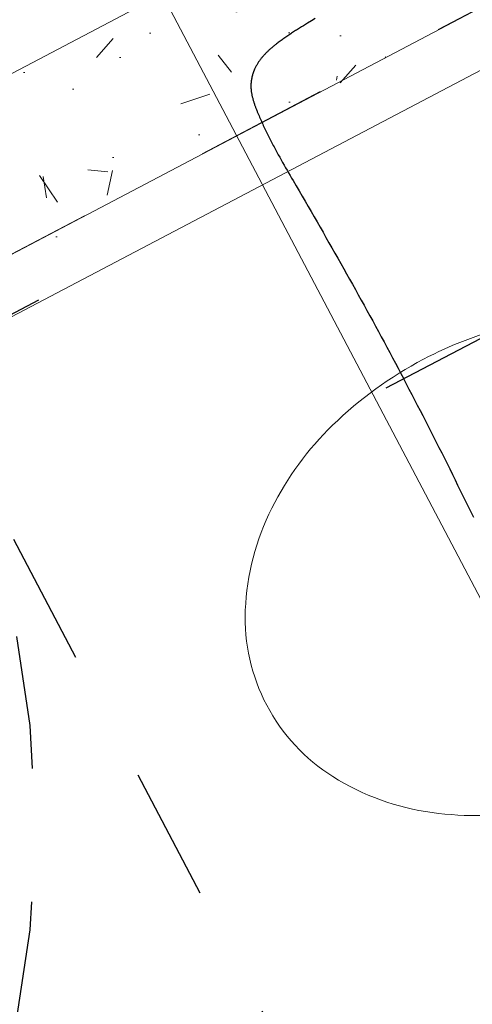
# Model space of a CAD drawing. Header units: metres. Extents: x 7408630 to 7411134, y 5569633 to 5570339.
# Tile 69 of 76: x 7410494.57 to 7410494.909, y 5569900.654 to 5569901.392. Entities that reach past the tile are written whole.
import ezdxf
from ezdxf.enums import TextEntityAlignment as Align

# ---------------------------------------------------------------- set-up
doc = ezdxf.new("R2010")
doc.units = ezdxf.units.M
doc.header["$MEASUREMENT"] = 0
for name, pattern in [('216-500', [2.5, 1.5, -1]), ('CENTER', [0.6, 0.375, -0.075, 0.075, -0.075]), ('HIDDEN2', [4.762499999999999, 3.175, -1.5875]), ('STRICHPUNKTX2', [2, 1, -0.5, 0, -0.5])]:
    doc.linetypes.add(name, pattern=pattern)
doc.layers.add('0-wypos-sanitarne', color=1, linetype='Continuous')
for name, color, linetype, lineweight in [('1_POSADZKA PODZIAŁY', 151, 'Continuous', 0), ('OPIS POM NOWE', 140, 'Continuous', 5), ('Opis_pom', 9, 'Continuous', 18), ('WYBURZENIA HATCH', 253, 'Continuous', 0)]:
    doc.layers.add(name, color=color, linetype=linetype, lineweight=lineweight)
doc.layers.add('Wyburzenia', color=7, linetype='Continuous', lineweight=13, true_color=0xb0b0b0)
doc.styles.add('ARIAL', font='tahoma.ttf')

# ---------------------------------------------------------------- blocks, each defined once
blk = doc.blocks.new('A$C351F644B')
for centre, radius, start, end in [((-3.637978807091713e-12, 50.9337153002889), 14.0662846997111, 90, 120.1094022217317), ((0, 50.93371530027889), 14.06628469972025, 59.89059777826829, 90), ((2.348952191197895, 46.88309227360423), 18.74871177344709, 120.1094022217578, 144.4623222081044), ((-2.348952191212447, 46.8830922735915), 18.74871177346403, 35.53767779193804, 59.89059777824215), ((6.058980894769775, 44.23307177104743), 23.3079794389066, 144.4623222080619, 163.5182619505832), ((-6.058980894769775, 44.23307177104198), 23.30797943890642, 16.4817380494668, 35.53767779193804), ((-11.91658841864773, 42.49999999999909), 29.41658841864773, 0, 16.4817380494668), ((-11.91658841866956, 42.49999999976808), 29.41658841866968, 346.6674217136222, 4.689918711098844e-10)]:
    blk.add_arc(centre, radius, start, end)
blk = doc.blocks.new('gvb')
at = {"linetype": 'STRICHPUNKTX2', "ltscale": 5}
blk.add_line((130664.9685686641, 14667.74550670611), (130664.9685686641, 14497.74550670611), dxfattribs=at)
at = {"linetype": '216-500', "ltscale": 5}
blk.add_line((130654.9685686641, 14582.74550670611), (130824.9685686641, 14582.74550670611), dxfattribs=at)
blk.add_circle((130739.9685686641, 14582.74550670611), 74.99999999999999, dxfattribs=at)
blk = doc.blocks.new('A$Cfa5879fe')
at = {"linetype": 'Continuous'}
for points in [[(-0.1165516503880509, -0.547058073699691), (-0.1120702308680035, -0.5469081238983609), (-0.1075886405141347, -0.5467633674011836), (-0.1031068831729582, -0.5466238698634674), (-0.09862496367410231, -0.5464896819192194), (-0.09414288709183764, -0.5463608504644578), (-0.08966065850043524, -0.5462374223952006), (-0.08517828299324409, -0.5461194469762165), (-0.0806957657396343, -0.5460069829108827), (-0.07621311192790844, -0.5459000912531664), (-0.07173032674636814, -0.5457988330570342), (-0.06724741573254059, -0.5457032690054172), (-0.06276438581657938, -0.545613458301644), (-0.05828124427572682, -0.5455294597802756), (-0.05379799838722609, -0.5454513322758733), (-0.04931465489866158, -0.5453791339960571), (-0.04483121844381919, -0.5453129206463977), (-0.0403476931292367, -0.5452527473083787), (-0.03586408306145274, -0.5451986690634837), (-0.0313803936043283, -0.5451507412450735), (-0.0268966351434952, -0.5451090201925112), (-0.02241281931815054, -0.5450735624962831), (-0.01792895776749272, -0.5450444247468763), (-0.01344506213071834, -0.5450216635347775), (-0.008961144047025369, -0.5450053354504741), (-0.004477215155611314, -0.5449954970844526), (6.71290432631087e-06, -0.5449922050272), (2.123049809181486e-05, -0.5449922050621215)], [(0.2702904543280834, -0.4777048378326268), (0.2700579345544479, -0.4811900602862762), (0.2698191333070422, -0.4846748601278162), (0.2696977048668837, -0.4864171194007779), (0.2695741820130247, -0.4881592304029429), (0.2694476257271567, -0.4899011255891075), (0.2693170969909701, -0.4916427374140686), (0.269181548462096, -0.4933839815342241), (0.2691114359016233, -0.4942544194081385), (0.2690394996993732, -0.4951247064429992), (0.268965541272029, -0.4959948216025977), (0.2688893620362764, -0.4968647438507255), (0.2688107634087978, -0.4977344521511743), (0.2687295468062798, -0.4986039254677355), (0.2686455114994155, -0.4994731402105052), (0.2685584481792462, -0.5003420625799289), (0.2684681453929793, -0.5012106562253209), (0.2683743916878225, -0.5020788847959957), (0.2682769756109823, -0.5029467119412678), (0.2681756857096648, -0.5038141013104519), (0.2680703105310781, -0.5046810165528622), (0.2679606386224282, -0.5055474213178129), (0.267846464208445, -0.5064132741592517), (0.2677276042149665, -0.5072785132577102), (0.2676038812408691, -0.5081430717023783), (0.2674751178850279, -0.5090068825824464), (0.267341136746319, -0.5098698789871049), (0.2672017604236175, -0.5107319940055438), (0.2670568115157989, -0.5115931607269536), (0.2669061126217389, -0.5124533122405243), (0.2668061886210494, -0.51300483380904), (0.2667035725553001, -0.5135558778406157), (0.266598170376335, -0.5141064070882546), (0.2664898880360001, -0.5146563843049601), (0.2663786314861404, -0.5152057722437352), (0.2662643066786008, -0.5157545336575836), (0.2661468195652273, -0.5163026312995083), (0.266026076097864, -0.5168500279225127), (0.2659019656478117, -0.5173966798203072), (0.2657743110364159, -0.5179425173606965), (0.2656429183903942, -0.5184874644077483), (0.2655075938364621, -0.5190314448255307), (0.2653681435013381, -0.5195743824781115), (0.2652243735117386, -0.5201162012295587), (0.2650760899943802, -0.5206568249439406), (0.2649230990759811, -0.5211961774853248), (0.2647652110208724, -0.5217341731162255), (0.26460225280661, -0.5222706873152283), (0.2644340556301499, -0.5228055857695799), (0.2642604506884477, -0.523338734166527), (0.2640812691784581, -0.5238699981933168), (0.2638963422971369, -0.524399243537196), (0.2637055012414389, -0.5249263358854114), (0.2635085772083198, -0.5254511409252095), (0.2633054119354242, -0.5259735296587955), (0.2630958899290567, -0.5264933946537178), (0.2628799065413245, -0.5270106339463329), (0.2626573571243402, -0.5275251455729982), (0.2624281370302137, -0.528036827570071), (0.2621921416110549, -0.5285455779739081), (0.2619492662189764, -0.5290512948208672), (0.2616994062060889, -0.5295538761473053), (0.2614424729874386, -0.5300532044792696), (0.2611784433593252, -0.5305490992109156), (0.260907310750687, -0.5310413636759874), (0.2606290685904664, -0.5315298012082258), (0.2603437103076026, -0.532014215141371), (0.260051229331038, -0.5324944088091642), (0.2597516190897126, -0.5329701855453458), (0.2594448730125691, -0.533441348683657), (0.2591309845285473, -0.533907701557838), (0.2588099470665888, -0.53436904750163), (0.2584817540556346, -0.5348251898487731), (0.2581463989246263, -0.5352759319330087), (0.2578038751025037, -0.5357210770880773), (0.2576299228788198, -0.5359414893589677), (0.2574541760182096, -0.5361604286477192), (0.2572766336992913, -0.5363778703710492), (0.2570972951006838, -0.5365937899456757), (0.2569161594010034, -0.5368081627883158), (0.2567332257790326, -0.5370209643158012), (0.2565484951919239, -0.5372321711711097), (0.2563619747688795, -0.5374417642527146), (0.2561736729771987, -0.5376497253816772), (0.2559835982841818, -0.5378560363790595), (0.2557917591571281, -0.5380606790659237), (0.2555981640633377, -0.5382636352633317), (0.2554028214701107, -0.5384648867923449), (0.2552057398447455, -0.5386644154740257), (0.2550069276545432, -0.5388622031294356), (0.2548063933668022, -0.539058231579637), (0.2546041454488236, -0.5392524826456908), (0.2544001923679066, -0.5394449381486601), (0.2541945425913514, -0.5396355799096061), (0.2539872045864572, -0.5398243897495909), (0.2537781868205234, -0.5400113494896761), (0.2535674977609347, -0.5401964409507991), (0.2533551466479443, -0.5403796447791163), (0.2531411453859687, -0.5405609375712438), (0.2529255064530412, -0.5407402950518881), (0.2527082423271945, -0.5409176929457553), (0.2524893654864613, -0.5410931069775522), (0.2522688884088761, -0.5412665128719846), (0.2520468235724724, -0.541437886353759), (0.251823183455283, -0.5416072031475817), (0.2515979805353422, -0.5417744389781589), (0.2513712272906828, -0.5419395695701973), (0.2511429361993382, -0.5421025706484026), (0.2509131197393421, -0.5422634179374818), (0.2506817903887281, -0.5424220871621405), (0.2504489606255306, -0.5425785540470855), (0.2502146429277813, -0.542732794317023), (0.2499788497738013, -0.5428847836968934), (0.249741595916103, -0.5430344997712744), (0.2495029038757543, -0.5431819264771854), (0.2492627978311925, -0.5433270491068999), (0.249021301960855, -0.5434698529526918), (0.2487784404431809, -0.5436103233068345), (0.2485342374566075, -0.5437484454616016), (0.2482887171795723, -0.5438842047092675), (0.2480419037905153, -0.5440175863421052), (0.2477938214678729, -0.5441485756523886), (0.2475444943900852, -0.5442771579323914), (0.2472939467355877, -0.5444033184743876), (0.2470422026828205, -0.5445270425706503), (0.2467892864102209, -0.5446483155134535), (0.2465352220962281, -0.544767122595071), (0.2462800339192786, -0.5448834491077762), (0.2460237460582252, -0.5449972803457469), (0.24576638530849, -0.5451086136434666), (0.2455079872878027, -0.545217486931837), (0.2452485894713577, -0.5453239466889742), (0.2449882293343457, -0.5454280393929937), (0.2447269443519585, -0.5455298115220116), (0.2444647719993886, -0.5456293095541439), (0.2442017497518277, -0.5457265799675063), (0.2439379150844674, -0.5458216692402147), (0.2434079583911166, -0.5460054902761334), (0.2428752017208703, -0.5461811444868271), (0.2423399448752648, -0.5463490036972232), (0.2418024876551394, -0.5465094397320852), (0.2412630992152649, -0.5466628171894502), (0.2407219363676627, -0.5468094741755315), (0.2401791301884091, -0.5469497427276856), (0.2396348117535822, -0.547083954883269), (0.2390891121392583, -0.5472124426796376), (0.2385421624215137, -0.547335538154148), (0.2379940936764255, -0.5474535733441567), (0.2374450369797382, -0.5475668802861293), (0.2368951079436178, -0.5476757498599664), (0.2363443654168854, -0.5477803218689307), (0.2357928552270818, -0.5478807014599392), (0.2352406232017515, -0.5479769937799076), (0.2346877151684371, -0.548069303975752), (0.2341341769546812, -0.5481577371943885), (0.2335800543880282, -0.5482423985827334), (0.233025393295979, -0.5483233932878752), (0.2324702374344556, -0.5484008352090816), (0.2319146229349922, -0.5484748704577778), (0.2313585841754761, -0.5485456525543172), (0.2308021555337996, -0.5486133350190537), (0.2302453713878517, -0.5486780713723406), (0.2296882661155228, -0.5487400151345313), (0.229130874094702, -0.5487993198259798), (0.228573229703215, -0.5488561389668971), (0.2274572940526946, -0.5489628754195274), (0.22634060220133, -0.5490611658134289), (0.225223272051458, -0.549151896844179), (0.2241054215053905, -0.5492359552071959), (0.2229871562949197, -0.5493141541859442), (0.2218685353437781, -0.549387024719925), (0.2207496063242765, -0.549455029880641), (0.2196304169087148, -0.5495186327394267), (0.2185110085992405, -0.5495782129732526), (0.2173913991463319, -0.5496338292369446), (0.2162716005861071, -0.5496854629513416), (0.2151516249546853, -0.5497330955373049), (0.2140314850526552, -0.5497767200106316), (0.2129111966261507, -0.5498163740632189), (0.2117907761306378, -0.5498521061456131), (0.2106702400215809, -0.5498839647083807), (0.2095496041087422, -0.5499120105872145), (0.2084288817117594, -0.5499363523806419), (0.2073080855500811, -0.549957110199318), (0.2061872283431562, -0.5499744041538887), (0.205066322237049, -0.5499883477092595), (0.2039453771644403, -0.5499990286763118), (0.2028244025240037, -0.5500065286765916), (0.2017034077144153, -0.5500109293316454), (0.2005824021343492, -0.5500123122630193), (0.1994613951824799, -0.5500107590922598), (0.1983403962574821, -0.5500063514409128), (0.1972194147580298, -0.5499991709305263), (0.1960984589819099, -0.5499893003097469), (0.1949775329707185, -0.5499768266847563), (0.1938566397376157, -0.5499618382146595), (0.1927357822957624, -0.5499444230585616), (0.1904941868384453, -0.5499026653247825), (0.1882527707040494, -0.5498522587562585), (0.1860115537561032, -0.5497939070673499), (0.1837705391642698, -0.5497283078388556), (0.181529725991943, -0.5496561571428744), (0.1792891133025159, -0.5495781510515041), (0.1770486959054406, -0.549494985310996), (0.174808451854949, -0.5494073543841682), (0.1725683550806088, -0.5493159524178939), (0.1703283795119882, -0.5492214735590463), (0.1658486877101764, -0.5490260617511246), (0.1613691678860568, -0.5488266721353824), (0.156889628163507, -0.5486282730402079), (0.1524099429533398, -0.5484335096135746), (0.1479300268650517, -0.5482440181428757), (0.1434498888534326, -0.5480597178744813), (0.1389695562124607, -0.5478801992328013), (0.1344890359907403, -0.5477054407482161), (0.1300083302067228, -0.5475355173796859), (0.1255274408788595, -0.5473705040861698), (0.1210463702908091, -0.5472104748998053), (0.1165651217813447, -0.5470555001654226), (0.1120836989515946, -0.5469056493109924), (0.1076021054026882, -0.5467609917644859), (0.1031203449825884, -0.5466215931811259), (0.09863842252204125, -0.5464875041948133), (0.09415634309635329, -0.5463587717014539), (0.08967411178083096, -0.5462354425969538), (0.08519173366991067, -0.546117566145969), (0.08070921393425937, -0.5460052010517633), (0.0762265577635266, -0.5458984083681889), (0.07174377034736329, -0.5457972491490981), (0.06726085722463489, -0.5457017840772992), (0.0627778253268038, -0.5456120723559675), (0.05829468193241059, -0.5455281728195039), (0.05381143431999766, -0.5454501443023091), (0.04932808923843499, -0.545378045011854), (0.04484465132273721, -0.5453119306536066), (0.04036112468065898, -0.5452518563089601), (0.03587751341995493, -0.5451978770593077), (0.03139382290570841, -0.5451500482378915), (0.02691006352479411, -0.5451084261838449), (0.02242624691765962, -0.5450730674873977), (0.01794238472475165, -0.54504402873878), (0.01345848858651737, -0.5450213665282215), (0.008974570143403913, -0.545005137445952), (0.004490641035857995, -0.5449953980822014), (6.71290432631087e-06, -0.5449922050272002)], [(6.712904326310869e-06, -0.5450010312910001), (2.123083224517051e-05, -0.5450010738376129)]]:
    blk.add_lwpolyline(points, dxfattribs=at)
at = {"layer": 'DEFPOINTS', "linetype": 'CENTER', "ltscale": 2}
blk.add_lwpolyline([(-1.440875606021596e-06, 0.003447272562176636), (2.264305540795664e-05, -0.5602444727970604)], dxfattribs=at)
blk = doc.blocks.new('A$C142d3faa')
at = {"layer": '1_POSADZKA PODZIAŁY'}
h = blk.add_hatch(dxfattribs=at)
h.set_pattern_fill('_USER', color=256, scale=80, double=1, pattern_type=0)
h.set_pattern_definition([(0, (-58931.34199039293, 199163.1944934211), (0, 80), []), (90, (-58931.34199039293, 199163.1944934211), (-80, 4.898587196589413e-15), [])])
h.paths.add_polyline_path([(419.2253591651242, 1045.606190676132), (183.2253591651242, 1045.606190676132), (183.2253591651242, 1265.606190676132), (299.2339670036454, 1265.596304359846), (299.2339670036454, 1245.596304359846), (419.2253591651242, 1245.606190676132)])
at = {"layer": 'WYBURZENIA HATCH'}
h = blk.add_hatch(dxfattribs=at)
h.set_pattern_fill('AR-CONC', color=256, scale=0.1)
h.set_pattern_definition([(49.99999999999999, (-50117.48606533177, 199163.1944934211), (18.2184668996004, -1.593908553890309), [1.905, -20.955]), (355, (-50117.48606533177, 199163.1944934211), (-3.524342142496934, 19.10568452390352), [1.524, -16.764058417]), (100.4514447, (-50115.96786463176, 199163.0616680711), (14.69412470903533, 17.51177519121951), [1.61900088, -17.80902445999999]), (46.18420000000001, (-50117.48606533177, 199168.2744934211), (27.10790408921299, -4.204232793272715), [2.8575, -31.4325]), (96.63555760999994, (-50115.22707533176, 199167.9241434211), (23.7404134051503, 24.74261245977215), [2.428502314, -26.713560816]), (351.1841511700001, (-50117.48606533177, 199168.2744934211), (23.74041340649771, 24.74261245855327), [2.285996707, -25.145973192]), (21, (-50114.94606533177, 199167.0044934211), (15.16143912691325, -10.22651981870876), [1.905, -20.955]), (326.0000000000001, (-50114.94606533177, 199167.0044934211), (6.180202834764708, 18.41879661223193), [1.524, -16.764]), (71.45144499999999, (-50113.68261207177, 199166.1522834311), (21.34164192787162, 8.192276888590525), [1.61900088, -17.80899376]), (37.50000000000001, (-50117.48606533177, 199163.1944934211), (0.3088603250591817, 8.455503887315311), [0, -16.5608, 0, -17.018, 0, -16.8275]), (7.499999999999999, (-50117.48606533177, 199163.1944934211), (6.681966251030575, 10.01805748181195), [0, -9.7028, 0, -16.1798, 0, -6.413500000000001]), (327.5, (-50123.15026533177, 199163.1944934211), (13.55905951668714, -0.5728743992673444), [0, -6.350000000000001, 0, -19.812, 0, -26.289]), (317.5, (-50125.69026533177, 199163.1944934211), (14.81291813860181, 2.542649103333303), [0, -8.255, 0, -13.1572, 0, -18.669])])
h.paths.add_polyline_path([(243.2253591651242, 1011.606190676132), (282.2253591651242, 1011.606190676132), (282.2253591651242, 1125.606190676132), (408.2253591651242, 1125.606190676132), (408.2253591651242, 1137.606190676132), (276.2253591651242, 1137.60619059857), (276.2253591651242, 1045.606190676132), (243.2253591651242, 1045.606190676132)])
at = {"layer": 'Wyburzenia'}
blk.add_lwpolyline([(243.2253591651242, 1011.606190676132), (282.2253591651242, 1011.606190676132), (282.2253591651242, 1125.606190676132), (408.2253591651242, 1125.606190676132), (408.2253591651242, 1137.606190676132), (276.2253591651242, 1137.60619059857), (276.2253591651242, 1045.606190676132), (243.2253591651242, 1045.606190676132)], close=True, dxfattribs=at)
at = {"layer": 'Wyburzenia', "linetype": 'HIDDEN2', "ltscale": 3}
for points in [[(408.2253591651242, 1137.606190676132), (276.2253591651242, 1137.606190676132)], [(408.2253591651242, 1125.606190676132), (282.2253591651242, 1125.606190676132)]]:
    blk.add_lwpolyline(points, dxfattribs=at)
at = {"layer": '0-wypos-sanitarne', "xscale": -1}
blk.add_blockref('gvb', (130997.1939278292, -13461.13931602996), dxfattribs=at)
at = {"layer": '0-wypos-sanitarne', "xscale": -100, "yscale": 100, "zscale": 100, "rotation": 270}
blk.add_blockref('A$Cfa5879fe', (418.2253591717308, 1103.613384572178), dxfattribs=at)
at = {"layer": 'Wyburzenia', "linetype": 'HIDDEN2', "ltscale": 3, "rotation": 89.99999999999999}
blk.add_blockref('A$C351F644B', (408.2253591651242, 1086.729454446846), dxfattribs=at)
at = {"layer": 'OPIS POM NOWE', "style": 'ARIAL'}
for tag, p in [('E1,4', (2085.453509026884, 1677.902724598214)), ('E1,4', (2642.565068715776, 1467.098580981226)), ('E1,4', (2887.554946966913, 1334.669140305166)), ('E1,1', (2346.15172770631, 945.3069204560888)), ('E1,2', (2380.289767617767, 731.4605824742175)), ('E1,4', (3248.926969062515, 423.5622677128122)), ('E1,3', (2269.290473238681, 389.8474601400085)), ('E1,5', (4145.396889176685, -41.41678165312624))]:
    blk.add_attdef(tag, text='', height=23.936, dxfattribs=at).set_placement(p, align=Align.MIDDLE_CENTER)
at = {"layer": 'Opis_pom', "ltscale": 0.7, "style": 'ARIAL'}
for tag, p in [('B1,18', (784.175454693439, 4749.376909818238)), ('B1,21', (1474.160621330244, 4744.552251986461)), ('B1/17', (593.1950013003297, 4721.360037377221)), ('1,23', (2643.879736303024, 4721.360037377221)), ('1,22', (2015.997302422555, 4715.619925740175)), ('A1,1', (-123.2752701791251, 4710.792713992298)), ('B1,1', (2964.213888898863, 4687.194759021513)), ('B1,19', (983.4770436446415, 4684.250472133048)), ('A1,6', (-365.3793687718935, 4657.226791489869)), ('A1,16', (198.2072643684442, 4631.436355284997)), ('B1,20', (1267.194878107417, 4624.632454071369)), ('B1,3', (3298.013043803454, 4567.235815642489)), ('B1,4', (4545.109849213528, 4480.622250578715)), ('A1,5', (-782.1155021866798, 4446.932694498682)), ('A1,2', (-186.9193724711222, 4425.112318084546)), ('A1,15', (198.2072643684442, 4391.000839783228)), ('B1,2', (2872.012077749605, 4302.459186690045)), ('A1,3', (-121.2895641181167, 4150.905633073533)), ('B1,8', (2427.383192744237, 4053.123158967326)), ('B1,6', (4754.926236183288, 3940.334623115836)), ('A1,4', (-837.6792277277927, 3920.772192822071)), ('B1,14', (401.2060605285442, 3890.998977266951)), ('B1,13', (1255.283140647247, 3857.264790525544)), ('B1,5', (4487.887436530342, 3854.524062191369)), ('B1,10', (1961.599271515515, 3852.276071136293)), ('B1,9', (2126.781835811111, 3827.246892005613)), ('B1,7', (3203.179523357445, 3799.68363001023)), ('B1,11', (2118.658790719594, 3658.838670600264)), ('B1,12', (1949.477289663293, 3633.257187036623)), ('C1,2', (2894.604733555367, 3427.283363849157)), ('C1,3', (2160.246723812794, 3198.455877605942)), ('C1,1', (3129.25555325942, 2706.44898945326)), ('C1,4', (2077.339235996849, 2485.413103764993)), ('C1,5', (2131.383208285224, 2180.309788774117)), ('C1,10', (3196.043433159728, 2172.920878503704)), ('C1,9', (3215.995519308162, 1907.634199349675)), ('C1,6', (2168.073843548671, 1819.58528353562)), ('D0,18', (1348.653176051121, 1483.781635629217)), ('C1,8', (2890.195548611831, 1472.29709332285)), ('C1,7', (2247.746238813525, 1432.404889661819)), ('D,03', (680.1466722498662, 1361.206844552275)), ('D0,15', (1769.826019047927, 1360.285680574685)), ('D,07', (301.6534830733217, 1339.208595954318)), ('D0,6', (-189.623502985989, 1299.117330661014)), ('D0,8', (-573.6059719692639, 1280.794415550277)), ('D0,2', (1011.718833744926, 1184.667071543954)), ('D0,4', (520.2942003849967, 1181.603761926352)), ('D0,14', (1790.011409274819, 1156.002015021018)), ('D,05', (264.3299696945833, 1077.697489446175)), ('D0,13', (1760.78024321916, 974.2700197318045)), ('D0,09', (-770.0709432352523, 944.5551283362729)), ('D0,1', (999.9887503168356, 928.6062601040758)), ('D0,10', (-751.0723892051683, 564.5580135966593)), ('D0,11', (-751.0723892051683, 336.7382673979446)), ('D0,12', (198.7439030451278, 306.3970252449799))]:
    blk.add_attdef(tag, text='', height=11.968, dxfattribs=at).set_placement(p, align=Align.MIDDLE_CENTER)

msp = doc.modelspace()

# ---------------------------------------------------------------- block references
at = {"xscale": 0.01, "yscale": 0.01, "zscale": 0.01, "rotation": 27.75854060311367}
msp.add_blockref('A$C142d3faa', (7410496.779402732, 5569889.662845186), dxfattribs=at)

doc.saveas('drawing.dxf')
